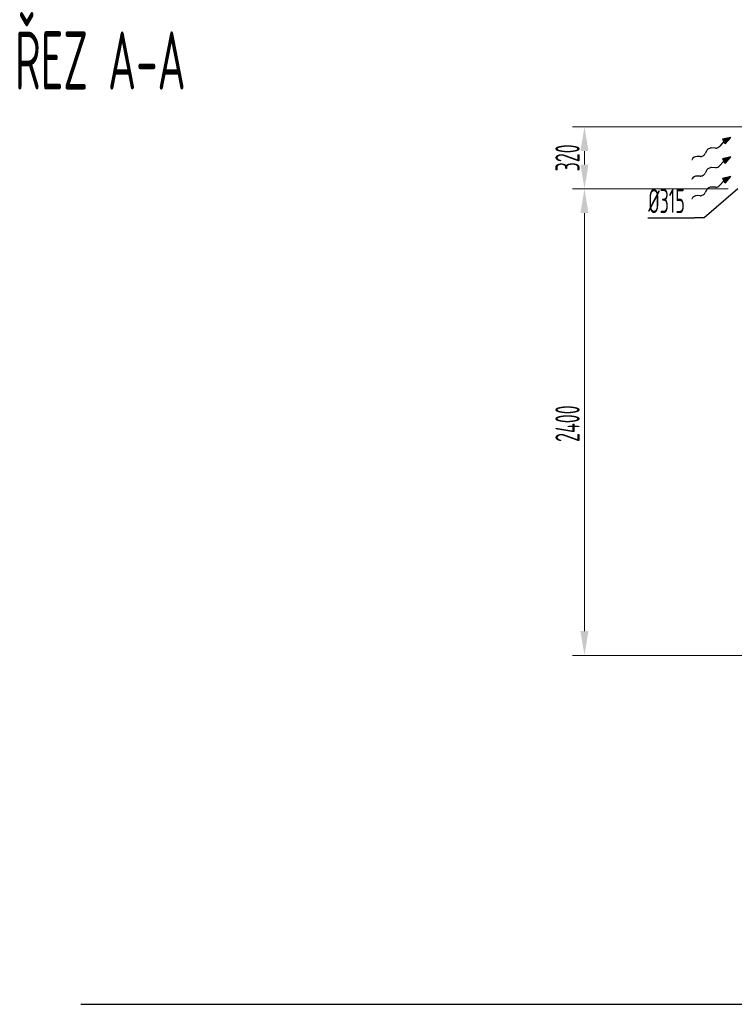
# Model space of a CAD drawing. Header units: millimetres. Extents: x 7400 to 85045, y 24168 to 123018.
# Tile 53 of 79: x 28820 to 32508, y 117939 to 123018. Entities that reach past the tile are written whole.
import ezdxf

# ---------------------------------------------------------------- set-up
doc = ezdxf.new("R2010")
doc.units = ezdxf.units.MM
doc.linetypes.add('phl_thick', pattern=[0])
for name, color, linetype, lineweight in [('UT_KOTY - DIMENZE', 7, 'Continuous', 5), ('VZT_50 POPIS - OBECNE', 7, 'Continuous', 13), ('VZT_60_KOTY - DIMENZE', 7, 'Continuous', 5)]:
    doc.layers.add(name, color=color, linetype=linetype, lineweight=lineweight)
doc.styles.add('EVORA_125', font='isocp.shx', dxfattribs={"width": 0.6, "height": 125})
doc.styles.add('ISOCP 2.5', font='isocp.shx', dxfattribs={"width": 0.6, "height": 2.5})

msp = doc.modelspace()

# ---------------------------------------------------------------- linework, layer by layer
at = {"color": 8}
msp.add_line((29135.9, 117938.9), (37887.9, 117938.9), dxfattribs=at)
at = {"layer": 'UT_KOTY - DIMENZE'}
for p, q in [((32633, 122465), (31671.9, 122465)), ((31734.4, 122270), (31734.4, 122340)), ((32475.5, 122145), (31671.9, 122145)), ((32475.5, 122145), (31671.9, 122145)), ((31734.4, 119864), (31734.4, 122020)), ((32824.9, 119739), (31671.9, 119739))]:
    msp.add_line(p, q, dxfattribs=at)
for points in [[(31713.6, 122340), (31755.3, 122340), (31734.4, 122465)], [(31713.6, 122270), (31755.3, 122270), (31734.4, 122145)], [(31713.6, 122020), (31755.3, 122020), (31734.4, 122145)], [(31713.6, 119864), (31755.3, 119864), (31734.4, 119739)]]:
    msp.add_solid(points, dxfattribs=at)
at = {"layer": 'VZT_50 POPIS - OBECNE', "color": 0, "lineweight": -2}
for p, q in [((32490.2, 122410.7), (32446.1, 122400.7)), ((32446.1, 122400.7), (32453.2, 122388.7)), ((32460.4, 122376.7), (32490.2, 122410.7)), ((32410.1, 122355.2), (32390.6, 122356)), ((32453.2, 122388.7), (32433.3, 122366)), ((32460.4, 122376.7), (32453.2, 122388.7)), ((32331.1, 122311.4), (32315.8, 122312)), ((32364, 122340.1), (32357.7, 122327.3)), ((32490.2, 122309.9), (32446.1, 122299.9)), ((32446.1, 122299.9), (32453.2, 122287.9)), ((32460.4, 122275.9), (32490.2, 122309.9)), ((32410.1, 122254.4), (32390.6, 122255.2)), ((32453.2, 122287.9), (32433.3, 122265.2)), ((32460.4, 122275.9), (32453.2, 122287.9)), ((32331.1, 122210.6), (32315.8, 122211.2)), ((32364, 122239.3), (32357.7, 122226.5)), ((32490.2, 122209.1), (32446.1, 122199.1)), ((32446.1, 122199.1), (32453.2, 122187.1)), ((32460.4, 122175.1), (32490.2, 122209.1)), ((32410.1, 122153.6), (32390.6, 122154.4)), ((32453.2, 122187.1), (32433.3, 122164.4)), ((32460.4, 122175.1), (32453.2, 122187.1)), ((32331.1, 122109.8), (32315.8, 122110.4)), ((32364, 122138.5), (32357.7, 122125.7))]:
    msp.add_line(p, q, dxfattribs=at)
at = {"layer": 'VZT_50 POPIS - OBECNE'}
for p, q in [((32289.6, 122297), (32287.9, 122293.9)), ((32289.6, 122196.2), (32287.9, 122193.1)), ((32289.6, 122095.4), (32287.9, 122092.3))]:
    msp.add_line(p, q, dxfattribs=at)
at = {"layer": 'VZT_50 POPIS - OBECNE', "color": 0, "lineweight": -2}
for centre, start_param, end_param in [((32382.1, 122340), 0.766537, 2.375056), ((32418.7, 122371.2), 3.908129, 5.191299), ((32307.2, 122296.1), 0.766537, 2.320574), ((32339.6, 122327.3), 3.908129, 5.516649), ((32382.1, 122239.2), 0.766537, 2.375056), ((32418.7, 122270.4), 3.908129, 5.191299), ((32307.2, 122195.3), 0.766537, 2.320574), ((32339.6, 122226.6), 3.908129, 5.516649), ((32382.1, 122138.4), 0.766537, 2.375056), ((32418.7, 122169.6), 3.908129, 5.191299), ((32307.2, 122094.5), 0.766537, 2.320574), ((32339.6, 122125.7), 3.908129, 5.516649)]:
    msp.add_ellipse(centre, major_axis=(18.5, 11), ratio=0.625, start_param=start_param, end_param=end_param, dxfattribs=at)
for points in [[(32460.4, 122376.7), (32446.1, 122400.7), (32490.2, 122410.7)], [(32460.4, 122275.9), (32446.1, 122299.9), (32490.2, 122309.9)], [(32460.4, 122175.1), (32446.1, 122199.1), (32490.2, 122209.1)]]:
    msp.add_solid(points, dxfattribs=at)
at = {"layer": 'VZT_60_KOTY - DIMENZE', "linetype": 'ByBlock', "lineweight": -2}
msp.add_line((32352.6, 121995.1), (32302.6, 121995.1), dxfattribs=at)
for points in [[(32525.5, 122145), (32352.6, 121995.1)], [(32062, 121995.1), (32302.6, 121995.1)]]:
    msp.add_lwpolyline(points, dxfattribs=at)

# ---------------------------------------------------------------- texts
at = {"layer": 'UT_KOTY - DIMENZE', "insert": (31646.9, 122305), "char_height": 125, "width": 3.939, "attachment_point": 5, "rotation": 90, "style": 'ISOCP 2.5'}
msp.add_mtext('320', dxfattribs=at)
at = {"layer": 'UT_KOTY - DIMENZE', "insert": (31646.9, 120934.1), "char_height": 125, "attachment_point": 5, "rotation": 90, "style": 'ISOCP 2.5'}
msp.add_mtext('2400', dxfattribs=at)
at = {"layer": 'VZT_50 POPIS - OBECNE', "style": 'ISOCP 2.5', "width": 0.6}
msp.add_text('ŘEZ A-A', height=300, rotation=360, dxfattribs=at).set_placement((28795.2, 122657.6))
at = {"layer": 'VZT_60_KOTY - DIMENZE', "linetype": 'phl_thick', "insert": (32252.6, 122145.1), "char_height": 125, "attachment_point": 3, "style": 'EVORA_125'}
msp.add_mtext('%%C315', dxfattribs=at)

doc.saveas('drawing.dxf')
